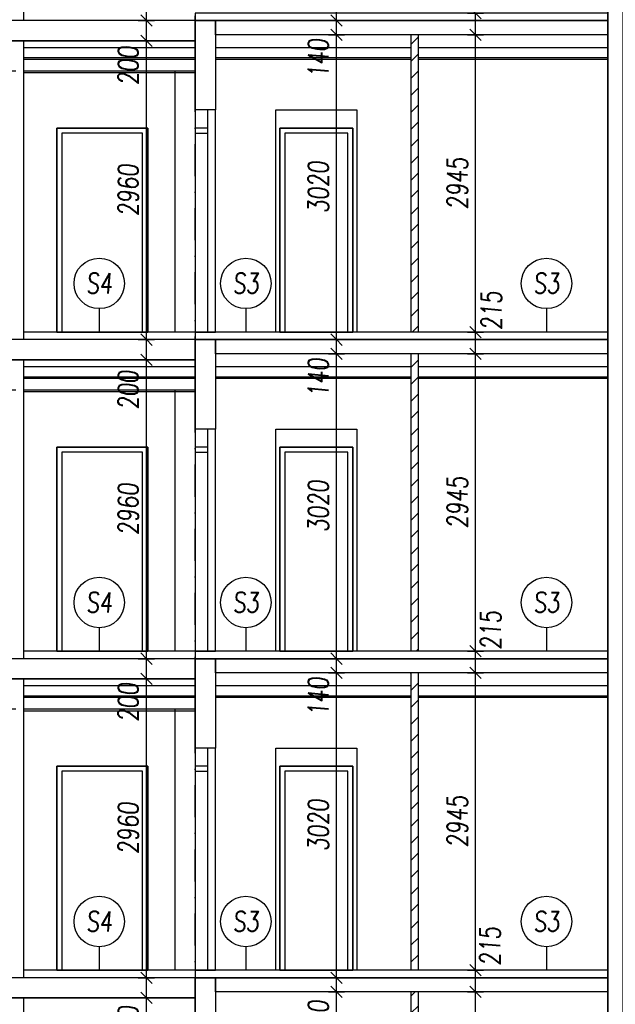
# Model space of a CAD drawing. Header units: millimetres. Extents: x -24606338 to 439687, y 151354 to 480404.
# Tile 68 of 93: x 356301 to 362198, y 219834 to 229586. Entities that reach past the tile are written whole.
import ezdxf
from ezdxf.enums import TextEntityAlignment as Align

# ---------------------------------------------------------------- set-up
doc = ezdxf.new("R2010")
doc.units = ezdxf.units.MM
doc.linetypes.add('ČERCHOVANÁ', pattern=[25.4, 12.7, -6.35, 0, -6.35])
for name, color, linetype in [('DVERE', 4, 'Continuous'), ('KOTY', 7, 'Continuous'), ('NOVA', 240, 'Continuous'), ('NOVÁ INTERIERY', 240, 'Continuous'), ('OSY', 7, 'Continuous'), ('TENKA', 4, 'Continuous'), ('TLUSTA', 2, 'Continuous'), ('ŽB', 3, 'Continuous')]:
    doc.layers.add(name, color=color, linetype=linetype)
doc.styles.add('CS-ROMANS', font='romans.shx', dxfattribs={"width": 0.75, "oblique": 5})
doc.styles.add('CS-ROMANS_100', font='romans.shx', dxfattribs={"width": 0.75, "oblique": 5, "height": 200})
doc.dimstyles.new('A_KÓTA_100', dxfattribs={"dimtxt": 200, "dimasz": 4, "dimexe": 100, "dimexo": 1500, "dimgap": 80, "dimtad": 1, "dimdec": 0, "dimdsep": 46, "dimtxsty": 'CS-ROMANS_100', "dimblk": 'KOT_CARA20', "dimcen": 90, "dimse1": 1, "dimse2": 1, "dimclrd": 256, "dimclre": 256, "dimclrt": 256, "dimadec": 0, "dimazin": 0, "dimtfac": 1, "dimtdec": 0, "dimtix": 1, "dimtmove": 2, "dimatfit": 3, "dimldrblk": 'OBLIQUE', "dimfxl": 1, "dimfxlon": 1, "dimtolj": 1, "dimarcsym": 0})

# ---------------------------------------------------------------- blocks, each defined once
blk = doc.blocks.new('KOT_CARA20')
for p, q in [((0, 0), (-14.1, -14.1)), ((0, 20), (0, -20)), ((0, 0), (14.1, 14.1))]:
    blk.add_line(p, q)
blk = doc.blocks.new('*D2779')
at = {"layer": 'Defpoints', "color": 0, "transparency": 16777216}
for p in [(360813.2, 219957.2), (362123.2, 219957.2), (362123.2, 217012.2)]:
    blk.add_point(p, dxfattribs=at)
at = {"layer": 'KOTY', "lineweight": -2, "transparency": 16777216}
blk.add_line((360813.2, 217016.2), (360813.2, 219953.2), dxfattribs=at)
at = {"layer": 'KOTY', "lineweight": -2, "transparency": 16777216, "xscale": 4, "yscale": 4, "zscale": 4}
for p, rotation in [((360813.2, 219957.2), 90), ((360813.2, 217012.2), 270)]:
    blk.add_blockref('KOT_CARA20', p, dxfattribs=dict(at, rotation=rotation))
at = {"layer": 'KOTY', "transparency": 16777216, "insert": (360633.2, 218484.7), "char_height": 200, "attachment_point": 5, "rotation": 90, "style": 'CS-ROMANS_100'}
blk.add_mtext('\\A1;2945', dxfattribs=at)
blk = doc.blocks.new('_OBLIQUE')
at = {"color": 0, "linetype": 'ByBlock', "ltscale": 15}
blk.add_line((-0.5, -0.5), (0.5, 0.5), dxfattribs=at)
blk = doc.blocks.new('*D2780')
at = {"layer": 'Defpoints', "color": 0, "transparency": 16777216}
for p in [(360813.2, 220172.2), (362123.2, 220172.2), (362123.2, 219957.2)]:
    blk.add_point(p, dxfattribs=at)
at = {"layer": 'KOTY', "lineweight": -2, "transparency": 16777216}
blk.add_line((360813.2, 219961.2), (360813.2, 220168.2), dxfattribs=at)
at = {"layer": 'KOTY', "lineweight": -2, "transparency": 16777216, "xscale": 4, "yscale": 4, "zscale": 4}
for p, rotation in [((360813.2, 220172.2), 90), ((360813.2, 219957.2), 270)]:
    blk.add_blockref('KOT_CARA20', p, dxfattribs=dict(at, rotation=rotation))
at = {"layer": 'KOTY', "transparency": 16777216, "insert": (360957.5, 220408.8), "char_height": 200, "attachment_point": 5, "rotation": 90, "style": 'CS-ROMANS_100'}
blk.add_mtext('\\A1;215', dxfattribs=at)
blk = doc.blocks.new('*D2781')
at = {"layer": 'Defpoints', "color": 0, "transparency": 16777216}
for p in [(360813.2, 223117.2), (362123.2, 223117.2), (362123.2, 220172.2)]:
    blk.add_point(p, dxfattribs=at)
at = {"layer": 'KOTY', "lineweight": -2, "transparency": 16777216}
blk.add_line((360813.2, 220176.2), (360813.2, 223113.2), dxfattribs=at)
at = {"layer": 'KOTY', "lineweight": -2, "transparency": 16777216, "xscale": 4, "yscale": 4, "zscale": 4}
for p, rotation in [((360813.2, 223117.2), 90), ((360813.2, 220172.2), 270)]:
    blk.add_blockref('KOT_CARA20', p, dxfattribs=dict(at, rotation=rotation))
at = {"layer": 'KOTY', "transparency": 16777216, "insert": (360633.2, 221644.7), "char_height": 200, "attachment_point": 5, "rotation": 90, "style": 'CS-ROMANS_100'}
blk.add_mtext('\\A1;2945', dxfattribs=at)
blk = doc.blocks.new('*D2782')
at = {"layer": 'Defpoints', "color": 0, "transparency": 16777216}
for p in [(360813.2, 223332.2), (362123.2, 223332.2), (362123.2, 223117.2)]:
    blk.add_point(p, dxfattribs=at)
at = {"layer": 'KOTY', "lineweight": -2, "transparency": 16777216}
blk.add_line((360813.2, 223121.2), (360813.2, 223328.2), dxfattribs=at)
at = {"layer": 'KOTY', "lineweight": -2, "transparency": 16777216, "xscale": 4, "yscale": 4, "zscale": 4}
for p, rotation in [((360813.2, 223332.2), 90), ((360813.2, 223117.2), 270)]:
    blk.add_blockref('KOT_CARA20', p, dxfattribs=dict(at, rotation=rotation))
at = {"layer": 'KOTY', "transparency": 16777216, "insert": (360964.4, 223539), "char_height": 200, "attachment_point": 5, "rotation": 90, "style": 'CS-ROMANS_100'}
blk.add_mtext('\\A1;215', dxfattribs=at)
blk = doc.blocks.new('*D2783')
at = {"layer": 'Defpoints', "color": 0, "transparency": 16777216}
for p in [(360813.2, 226277.2), (362123.2, 226277.2), (362123.2, 223332.2)]:
    blk.add_point(p, dxfattribs=at)
at = {"layer": 'KOTY', "lineweight": -2, "transparency": 16777216}
blk.add_line((360813.2, 223336.2), (360813.2, 226273.2), dxfattribs=at)
at = {"layer": 'KOTY', "lineweight": -2, "transparency": 16777216, "xscale": 4, "yscale": 4, "zscale": 4}
for p, rotation in [((360813.2, 226277.2), 90), ((360813.2, 223332.2), 270)]:
    blk.add_blockref('KOT_CARA20', p, dxfattribs=dict(at, rotation=rotation))
at = {"layer": 'KOTY', "transparency": 16777216, "insert": (360633.2, 224804.7), "char_height": 200, "attachment_point": 5, "rotation": 90, "style": 'CS-ROMANS_100'}
blk.add_mtext('\\A1;2945', dxfattribs=at)
blk = doc.blocks.new('*D2784')
at = {"layer": 'Defpoints', "color": 0, "transparency": 16777216}
for p in [(360813.2, 226492.2), (362123.2, 226492.2), (362123.2, 226277.2)]:
    blk.add_point(p, dxfattribs=at)
at = {"layer": 'KOTY', "lineweight": -2, "transparency": 16777216}
blk.add_line((360813.2, 226281.2), (360813.2, 226488.2), dxfattribs=at)
at = {"layer": 'KOTY', "lineweight": -2, "transparency": 16777216, "xscale": 4, "yscale": 4, "zscale": 4}
for p, rotation in [((360813.2, 226492.2), 90), ((360813.2, 226277.2), 270)]:
    blk.add_blockref('KOT_CARA20', p, dxfattribs=dict(at, rotation=rotation))
at = {"layer": 'KOTY', "transparency": 16777216, "insert": (360970.9, 226703.8), "char_height": 200, "attachment_point": 5, "rotation": 90, "style": 'CS-ROMANS_100'}
blk.add_mtext('\\A1;215', dxfattribs=at)
blk = doc.blocks.new('*D2785')
at = {"layer": 'Defpoints', "color": 0, "transparency": 16777216}
for p in [(360813.2, 229437.2), (362123.2, 229437.2), (362123.2, 226492.2)]:
    blk.add_point(p, dxfattribs=at)
at = {"layer": 'KOTY', "lineweight": -2, "transparency": 16777216}
blk.add_line((360813.2, 226496.2), (360813.2, 229433.2), dxfattribs=at)
at = {"layer": 'KOTY', "lineweight": -2, "transparency": 16777216, "xscale": 4, "yscale": 4, "zscale": 4}
for p, rotation in [((360813.2, 229437.2), 90), ((360813.2, 226492.2), 270)]:
    blk.add_blockref('KOT_CARA20', p, dxfattribs=dict(at, rotation=rotation))
at = {"layer": 'KOTY', "transparency": 16777216, "insert": (360633.2, 227964.7), "char_height": 200, "attachment_point": 5, "rotation": 90, "style": 'CS-ROMANS_100'}
blk.add_mtext('\\A1;2945', dxfattribs=at)
blk = doc.blocks.new('*D2786')
at = {"layer": 'Defpoints', "color": 0, "transparency": 16777216}
for p in [(360813.2, 229652.2), (362123.2, 229652.2), (362123.2, 229437.2)]:
    blk.add_point(p, dxfattribs=at)
at = {"layer": 'KOTY', "lineweight": -2, "transparency": 16777216}
blk.add_line((360813.2, 229441.2), (360813.2, 229648.2), dxfattribs=at)
at = {"layer": 'KOTY', "lineweight": -2, "transparency": 16777216, "xscale": 4, "yscale": 4, "zscale": 4}
for p, rotation in [((360813.2, 229652.2), 90), ((360813.2, 229437.2), 270)]:
    blk.add_blockref('KOT_CARA20', p, dxfattribs=dict(at, rotation=rotation))
at = {"layer": 'KOTY', "transparency": 16777216, "insert": (360953, 229856.7), "char_height": 200, "attachment_point": 5, "rotation": 90, "style": 'CS-ROMANS_100'}
blk.add_mtext('\\A1;215', dxfattribs=at)
blk = doc.blocks.new('*D3328')
at = {"layer": 'Defpoints', "color": 0, "transparency": 16777216}
for p in [(357555.3, 219897.2), (357682.1, 219897.2), (357693.4, 216937.2)]:
    blk.add_point(p, dxfattribs=at)
at = {"layer": 'KOTY', "lineweight": -2, "transparency": 16777216}
blk.add_line((357555.3, 216941.2), (357555.3, 219893.2), dxfattribs=at)
at = {"layer": 'KOTY', "lineweight": -2, "transparency": 16777216, "xscale": 4, "yscale": 4, "zscale": 4}
for p, rotation in [((357555.3, 219897.2), 90), ((357555.3, 216937.2), 270)]:
    blk.add_blockref('KOT_CARA20', p, dxfattribs=dict(at, rotation=rotation))
at = {"layer": 'KOTY', "transparency": 16777216, "insert": (357375.3, 218417.2), "char_height": 200, "attachment_point": 5, "rotation": 90, "style": 'CS-ROMANS_100'}
blk.add_mtext('\\A1;2960', dxfattribs=at)
blk = doc.blocks.new('*D3329')
at = {"layer": 'Defpoints', "color": 0, "transparency": 16777216}
for p in [(357555.3, 220097.2), (357707.8, 220097.2), (357682.1, 219897.2)]:
    blk.add_point(p, dxfattribs=at)
at = {"layer": 'KOTY', "lineweight": -2, "transparency": 16777216}
blk.add_line((357555.3, 219901.2), (357555.3, 220093.2), dxfattribs=at)
at = {"layer": 'KOTY', "lineweight": -2, "transparency": 16777216, "xscale": 4, "yscale": 4, "zscale": 4}
for p, rotation in [((357555.3, 220097.2), 90), ((357555.3, 219897.2), 270)]:
    blk.add_blockref('KOT_CARA20', p, dxfattribs=dict(at, rotation=rotation))
at = {"layer": 'KOTY', "transparency": 16777216, "insert": (357375.3, 219624.6), "char_height": 200, "attachment_point": 5, "rotation": 90, "style": 'CS-ROMANS_100'}
blk.add_mtext('\\A1;200', dxfattribs=at)
blk = doc.blocks.new('*D3330')
at = {"layer": 'Defpoints', "color": 0, "transparency": 16777216}
for p in [(357555.3, 223057.2), (357686.9, 223057.2), (357707.8, 220097.2)]:
    blk.add_point(p, dxfattribs=at)
at = {"layer": 'KOTY', "lineweight": -2, "transparency": 16777216}
blk.add_line((357555.3, 220101.2), (357555.3, 223053.2), dxfattribs=at)
at = {"layer": 'KOTY', "lineweight": -2, "transparency": 16777216, "xscale": 4, "yscale": 4, "zscale": 4}
for p, rotation in [((357555.3, 223057.2), 90), ((357555.3, 220097.2), 270)]:
    blk.add_blockref('KOT_CARA20', p, dxfattribs=dict(at, rotation=rotation))
at = {"layer": 'KOTY', "transparency": 16777216, "insert": (357375.3, 221577.2), "char_height": 200, "attachment_point": 5, "rotation": 90, "style": 'CS-ROMANS_100'}
blk.add_mtext('\\A1;2960', dxfattribs=at)
blk = doc.blocks.new('*D3331')
at = {"layer": 'Defpoints', "color": 0, "transparency": 16777216}
for p in [(357555.3, 223257.2), (357752.5, 223257.2), (357686.9, 223057.2)]:
    blk.add_point(p, dxfattribs=at)
at = {"layer": 'KOTY', "lineweight": -2, "transparency": 16777216}
blk.add_line((357555.3, 223061.2), (357555.3, 223253.2), dxfattribs=at)
at = {"layer": 'KOTY', "lineweight": -2, "transparency": 16777216, "xscale": 4, "yscale": 4, "zscale": 4}
for p, rotation in [((357555.3, 223257.2), 90), ((357555.3, 223057.2), 270)]:
    blk.add_blockref('KOT_CARA20', p, dxfattribs=dict(at, rotation=rotation))
at = {"layer": 'KOTY', "transparency": 16777216, "insert": (357375.3, 222824.2), "char_height": 200, "attachment_point": 5, "rotation": 90, "style": 'CS-ROMANS_100'}
blk.add_mtext('\\A1;200', dxfattribs=at)
blk = doc.blocks.new('*D3332')
at = {"layer": 'Defpoints', "color": 0, "transparency": 16777216}
for p in [(357555.3, 226217.2), (357668.6, 226217.2), (357752.5, 223257.2)]:
    blk.add_point(p, dxfattribs=at)
at = {"layer": 'KOTY', "lineweight": -2, "transparency": 16777216}
blk.add_line((357555.3, 223261.2), (357555.3, 226213.2), dxfattribs=at)
at = {"layer": 'KOTY', "lineweight": -2, "transparency": 16777216, "xscale": 4, "yscale": 4, "zscale": 4}
for p, rotation in [((357555.3, 226217.2), 90), ((357555.3, 223257.2), 270)]:
    blk.add_blockref('KOT_CARA20', p, dxfattribs=dict(at, rotation=rotation))
at = {"layer": 'KOTY', "transparency": 16777216, "insert": (357375.3, 224737.2), "char_height": 200, "attachment_point": 5, "rotation": 90, "style": 'CS-ROMANS_100'}
blk.add_mtext('\\A1;2960', dxfattribs=at)
blk = doc.blocks.new('*D3333')
at = {"layer": 'Defpoints', "color": 0, "transparency": 16777216}
for p in [(357555.3, 226417.2), (357693.3, 226417.2), (357668.6, 226217.2)]:
    blk.add_point(p, dxfattribs=at)
at = {"layer": 'KOTY', "lineweight": -2, "transparency": 16777216}
blk.add_line((357555.3, 226221.2), (357555.3, 226413.2), dxfattribs=at)
at = {"layer": 'KOTY', "lineweight": -2, "transparency": 16777216, "xscale": 4, "yscale": 4, "zscale": 4}
for p, rotation in [((357555.3, 226417.2), 90), ((357555.3, 226217.2), 270)]:
    blk.add_blockref('KOT_CARA20', p, dxfattribs=dict(at, rotation=rotation))
at = {"layer": 'KOTY', "transparency": 16777216, "insert": (357375.3, 225917.2), "char_height": 200, "attachment_point": 5, "rotation": 90, "style": 'CS-ROMANS_100'}
blk.add_mtext('\\A1;200', dxfattribs=at)
blk = doc.blocks.new('*D3334')
at = {"layer": 'Defpoints', "color": 0, "transparency": 16777216}
for p in [(357555.3, 229377.2), (357752.5, 229377.2), (357693.3, 226417.2)]:
    blk.add_point(p, dxfattribs=at)
at = {"layer": 'KOTY', "lineweight": -2, "transparency": 16777216}
blk.add_line((357555.3, 226421.2), (357555.3, 229373.2), dxfattribs=at)
at = {"layer": 'KOTY', "lineweight": -2, "transparency": 16777216, "xscale": 4, "yscale": 4, "zscale": 4}
for p, rotation in [((357555.3, 229377.2), 90), ((357555.3, 226417.2), 270)]:
    blk.add_blockref('KOT_CARA20', p, dxfattribs=dict(at, rotation=rotation))
at = {"layer": 'KOTY', "transparency": 16777216, "insert": (357375.3, 227897.2), "char_height": 200, "attachment_point": 5, "rotation": 90, "style": 'CS-ROMANS_100'}
blk.add_mtext('\\A1;2960', dxfattribs=at)
blk = doc.blocks.new('*D3335')
at = {"layer": 'Defpoints', "color": 0, "transparency": 16777216}
for p in [(357555.3, 229577.2), (357752.5, 229577.2), (357752.5, 229377.2)]:
    blk.add_point(p, dxfattribs=at)
at = {"layer": 'KOTY', "lineweight": -2, "transparency": 16777216}
blk.add_line((357555.3, 229381.2), (357555.3, 229573.2), dxfattribs=at)
at = {"layer": 'KOTY', "lineweight": -2, "transparency": 16777216, "xscale": 4, "yscale": 4, "zscale": 4}
for p, rotation in [((357555.3, 229577.2), 90), ((357555.3, 229377.2), 270)]:
    blk.add_blockref('KOT_CARA20', p, dxfattribs=dict(at, rotation=rotation))
at = {"layer": 'KOTY', "transparency": 16777216, "insert": (357375.3, 229130.7), "char_height": 200, "attachment_point": 5, "rotation": 90, "style": 'CS-ROMANS_100'}
blk.add_mtext('\\A1;200', dxfattribs=at)
blk = doc.blocks.new('*D3336')
at = {"layer": 'Defpoints', "color": 0, "transparency": 16777216}
for p in [(357555.3, 232537.2), (357752.5, 232537.2), (357752.5, 229577.2)]:
    blk.add_point(p, dxfattribs=at)
at = {"layer": 'KOTY', "lineweight": -2, "transparency": 16777216}
blk.add_line((357555.3, 229581.2), (357555.3, 232533.2), dxfattribs=at)
at = {"layer": 'KOTY', "lineweight": -2, "transparency": 16777216, "xscale": 4, "yscale": 4, "zscale": 4}
for p, rotation in [((357555.3, 232537.2), 90), ((357555.3, 229577.2), 270)]:
    blk.add_blockref('KOT_CARA20', p, dxfattribs=dict(at, rotation=rotation))
at = {"layer": 'KOTY', "transparency": 16777216, "insert": (357375.3, 231057.2), "char_height": 200, "attachment_point": 5, "rotation": 90, "style": 'CS-ROMANS_100'}
blk.add_mtext('\\A1;2960', dxfattribs=at)
blk = doc.blocks.new('*D3369')
at = {"layer": 'Defpoints', "color": 0, "transparency": 16777216}
for p in [(359438.4, 219957.2), (359851.3, 219957.2), (359830.6, 216937.2)]:
    blk.add_point(p, dxfattribs=at)
at = {"layer": 'KOTY', "lineweight": -2, "transparency": 16777216}
blk.add_line((359438.4, 216941.2), (359438.4, 219953.2), dxfattribs=at)
at = {"layer": 'KOTY', "lineweight": -2, "transparency": 16777216, "xscale": 4, "yscale": 4, "zscale": 4}
for p, rotation in [((359438.4, 219957.2), 90), ((359438.4, 216937.2), 270)]:
    blk.add_blockref('KOT_CARA20', p, dxfattribs=dict(at, rotation=rotation))
at = {"layer": 'KOTY', "transparency": 16777216, "insert": (359258.4, 218447.2), "char_height": 200, "attachment_point": 5, "rotation": 90, "style": 'CS-ROMANS_100'}
blk.add_mtext('\\A1;3020', dxfattribs=at)
blk = doc.blocks.new('*D3370')
at = {"layer": 'Defpoints', "color": 0, "transparency": 16777216}
for p in [(359438.4, 220097.2), (359863.4, 220097.2), (359851.3, 219957.2)]:
    blk.add_point(p, dxfattribs=at)
at = {"layer": 'KOTY', "lineweight": -2, "transparency": 16777216}
for p, q in [((359438.4, 220101.2), (359438.4, 220105.2)), ((359438.4, 219957.2), (359438.4, 220097.2)), ((359438.4, 219953.2), (359438.4, 219949.2))]:
    blk.add_line(p, q, dxfattribs=at)
at = {"layer": 'KOTY', "lineweight": -2, "transparency": 16777216, "xscale": 4, "yscale": 4, "zscale": 4}
for p, rotation in [((359438.4, 220097.2), 270), ((359438.4, 219957.2), 90)]:
    blk.add_blockref('KOT_CARA20', p, dxfattribs=dict(at, rotation=rotation))
at = {"layer": 'KOTY', "transparency": 16777216, "insert": (359258.4, 219681.6), "char_height": 200, "attachment_point": 5, "rotation": 90, "style": 'CS-ROMANS_100'}
blk.add_mtext('\\A1;140', dxfattribs=at)
blk = doc.blocks.new('*D3371')
at = {"layer": 'Defpoints', "color": 0, "transparency": 16777216}
for p in [(359438.4, 223117.2), (359845.8, 223117.2), (359863.4, 220097.2)]:
    blk.add_point(p, dxfattribs=at)
at = {"layer": 'KOTY', "lineweight": -2, "transparency": 16777216}
blk.add_line((359438.4, 220101.2), (359438.4, 223113.2), dxfattribs=at)
at = {"layer": 'KOTY', "lineweight": -2, "transparency": 16777216, "xscale": 4, "yscale": 4, "zscale": 4}
for p, rotation in [((359438.4, 223117.2), 90), ((359438.4, 220097.2), 270)]:
    blk.add_blockref('KOT_CARA20', p, dxfattribs=dict(at, rotation=rotation))
at = {"layer": 'KOTY', "transparency": 16777216, "insert": (359258.4, 221607.2), "char_height": 200, "attachment_point": 5, "rotation": 90, "style": 'CS-ROMANS_100'}
blk.add_mtext('\\A1;3020', dxfattribs=at)
blk = doc.blocks.new('*D3372')
at = {"layer": 'Defpoints', "color": 0, "transparency": 16777216}
for p in [(359438.4, 223257.2), (359877.4, 223257.2), (359845.8, 223117.2)]:
    blk.add_point(p, dxfattribs=at)
at = {"layer": 'KOTY', "lineweight": -2, "transparency": 16777216}
for p, q in [((359438.4, 223261.2), (359438.4, 223265.2)), ((359438.4, 223117.2), (359438.4, 223257.2)), ((359438.4, 223113.2), (359438.4, 223109.2))]:
    blk.add_line(p, q, dxfattribs=at)
at = {"layer": 'KOTY', "lineweight": -2, "transparency": 16777216, "xscale": 4, "yscale": 4, "zscale": 4}
for p, rotation in [((359438.4, 223257.2), 270), ((359438.4, 223117.2), 90)]:
    blk.add_blockref('KOT_CARA20', p, dxfattribs=dict(at, rotation=rotation))
at = {"layer": 'KOTY', "transparency": 16777216, "insert": (359258.4, 222881.1), "char_height": 200, "attachment_point": 5, "rotation": 90, "style": 'CS-ROMANS_100'}
blk.add_mtext('\\A1;140', dxfattribs=at)
blk = doc.blocks.new('*D3373')
at = {"layer": 'Defpoints', "color": 0, "transparency": 16777216}
for p in [(359438.4, 226277.2), (359877.4, 226277.2), (359877.4, 223257.2)]:
    blk.add_point(p, dxfattribs=at)
at = {"layer": 'KOTY', "lineweight": -2, "transparency": 16777216}
blk.add_line((359438.4, 223261.2), (359438.4, 226273.2), dxfattribs=at)
at = {"layer": 'KOTY', "lineweight": -2, "transparency": 16777216, "xscale": 4, "yscale": 4, "zscale": 4}
for p, rotation in [((359438.4, 226277.2), 90), ((359438.4, 223257.2), 270)]:
    blk.add_blockref('KOT_CARA20', p, dxfattribs=dict(at, rotation=rotation))
at = {"layer": 'KOTY', "transparency": 16777216, "insert": (359258.4, 224767.2), "char_height": 200, "attachment_point": 5, "rotation": 90, "style": 'CS-ROMANS_100'}
blk.add_mtext('\\A1;3020', dxfattribs=at)
blk = doc.blocks.new('*D3374')
at = {"layer": 'Defpoints', "color": 0, "transparency": 16777216}
for p in [(359438.4, 226417.2), (359877.4, 226417.2), (359877.4, 226277.2)]:
    blk.add_point(p, dxfattribs=at)
at = {"layer": 'KOTY', "lineweight": -2, "transparency": 16777216}
for p, q in [((359438.4, 226421.2), (359438.4, 226425.2)), ((359438.4, 226277.2), (359438.4, 226417.2)), ((359438.4, 226273.2), (359438.4, 226269.2))]:
    blk.add_line(p, q, dxfattribs=at)
at = {"layer": 'KOTY', "lineweight": -2, "transparency": 16777216, "xscale": 4, "yscale": 4, "zscale": 4}
for p, rotation in [((359438.4, 226417.2), 270), ((359438.4, 226277.2), 90)]:
    blk.add_blockref('KOT_CARA20', p, dxfattribs=dict(at, rotation=rotation))
at = {"layer": 'KOTY', "transparency": 16777216, "insert": (359258.4, 226040.3), "char_height": 200, "attachment_point": 5, "rotation": 90, "style": 'CS-ROMANS_100'}
blk.add_mtext('\\A1;140', dxfattribs=at)
blk = doc.blocks.new('*D3375')
at = {"layer": 'Defpoints', "color": 0, "transparency": 16777216}
for p in [(359438.4, 229437.2), (359783.3, 229437.2), (359877.4, 226417.2)]:
    blk.add_point(p, dxfattribs=at)
at = {"layer": 'KOTY', "lineweight": -2, "transparency": 16777216}
blk.add_line((359438.4, 226421.2), (359438.4, 229433.2), dxfattribs=at)
at = {"layer": 'KOTY', "lineweight": -2, "transparency": 16777216, "xscale": 4, "yscale": 4, "zscale": 4}
for p, rotation in [((359438.4, 229437.2), 90), ((359438.4, 226417.2), 270)]:
    blk.add_blockref('KOT_CARA20', p, dxfattribs=dict(at, rotation=rotation))
at = {"layer": 'KOTY', "transparency": 16777216, "insert": (359258.4, 227927.2), "char_height": 200, "attachment_point": 5, "rotation": 90, "style": 'CS-ROMANS_100'}
blk.add_mtext('\\A1;3020', dxfattribs=at)
blk = doc.blocks.new('*D3376')
at = {"layer": 'Defpoints', "color": 0, "transparency": 16777216}
for p in [(359438.4, 229577.2), (359811.7, 229577.2), (359783.3, 229437.2)]:
    blk.add_point(p, dxfattribs=at)
at = {"layer": 'KOTY', "lineweight": -2, "transparency": 16777216}
for p, q in [((359438.4, 229581.2), (359438.4, 229585.2)), ((359438.4, 229437.2), (359438.4, 229577.2)), ((359438.4, 229433.2), (359438.4, 229429.2))]:
    blk.add_line(p, q, dxfattribs=at)
at = {"layer": 'KOTY', "lineweight": -2, "transparency": 16777216, "xscale": 4, "yscale": 4, "zscale": 4}
for p, rotation in [((359438.4, 229577.2), 270), ((359438.4, 229437.2), 90)]:
    blk.add_blockref('KOT_CARA20', p, dxfattribs=dict(at, rotation=rotation))
at = {"layer": 'KOTY', "transparency": 16777216, "insert": (359258.4, 229202.6), "char_height": 200, "attachment_point": 5, "rotation": 90, "style": 'CS-ROMANS_100'}
blk.add_mtext('\\A1;140', dxfattribs=at)
blk = doc.blocks.new('*D3377')
at = {"layer": 'Defpoints', "color": 0, "transparency": 16777216}
for p in [(359438.4, 232597.2), (359715.1, 232597.2), (359811.7, 229577.2)]:
    blk.add_point(p, dxfattribs=at)
at = {"layer": 'KOTY', "lineweight": -2, "transparency": 16777216}
blk.add_line((359438.4, 229581.2), (359438.4, 232593.2), dxfattribs=at)
at = {"layer": 'KOTY', "lineweight": -2, "transparency": 16777216, "xscale": 4, "yscale": 4, "zscale": 4}
for p, rotation in [((359438.4, 232597.2), 90), ((359438.4, 229577.2), 270)]:
    blk.add_blockref('KOT_CARA20', p, dxfattribs=dict(at, rotation=rotation))
at = {"layer": 'KOTY', "transparency": 16777216, "insert": (359258.4, 231087.2), "char_height": 200, "attachment_point": 5, "rotation": 90, "style": 'CS-ROMANS_100'}
blk.add_mtext('\\A1;3020', dxfattribs=at)
blk = doc.blocks.new('*D3473')
at = {"layer": 'Defpoints', "color": 0, "transparency": 16777216}
for p in [(356582.2, 253725.2), (347399.6, 186387.2), (348613.2, 186387.2)]:
    blk.add_point(p, dxfattribs=at)
at = {"layer": 'KOTY', "lineweight": -2, "transparency": 16777216}
blk.add_line((347399.6, 253721.2), (347399.6, 186391.2), dxfattribs=at)
at = {"layer": 'KOTY', "lineweight": -2, "transparency": 16777216, "xscale": 4, "yscale": 4, "zscale": 4}
for p, rotation in [((347399.6, 253725.2), 90), ((347399.6, 186387.2), 270)]:
    blk.add_blockref('KOT_CARA20', p, dxfattribs=dict(at, rotation=rotation))
at = {"layer": 'KOTY', "transparency": 16777216, "insert": (347219.6, 220056.2), "char_height": 200, "attachment_point": 5, "rotation": 90, "style": 'CS-ROMANS_100'}
blk.add_mtext('\\A1;67338', dxfattribs=at)

msp = doc.modelspace()

# ---------------------------------------------------------------- hatches: boundary and pattern name
at = {"layer": 'NOVÁ INTERIERY', "true_color": 0xf00000}
h = msp.add_hatch(dxfattribs=at)
h.set_pattern_fill('SACNCR', color=1, scale=50)
h.paths.add_polyline_path([(360248.246, 229437.158), (360173.246, 229437.158), (360173.246, 226492.158), (360248.246, 226492.158)])
h = msp.add_hatch(dxfattribs=at)
h.set_pattern_fill('SACNCR', color=1, scale=50)
h.paths.add_polyline_path([(360248.246, 226277.158), (360173.246, 226277.158), (360173.246, 223332.158), (360248.246, 223332.158)])
h = msp.add_hatch(dxfattribs=at)
h.set_pattern_fill('SACNCR', color=1, scale=50)
h.paths.add_polyline_path([(360248.246, 223117.158), (360173.246, 223117.158), (360173.246, 220172.158), (360248.246, 220172.158)])
h = msp.add_hatch(dxfattribs=at)
h.set_pattern_fill('SACNCR', color=1, scale=50)
h.paths.add_polyline_path([(360248.246, 219957.158), (360173.246, 219957.158), (360173.246, 217012.158), (360248.246, 217012.158)])

# ---------------------------------------------------------------- linework, layer by layer
at = {"layer": 'DVERE'}
for points in [[(358838.246, 228692.158), (359638.246, 228692.158), (359638.246, 226492.158), (358838.246, 226492.158)], [(356668.246, 226492.158), (357568.246, 226492.158), (357568.246, 228512.158), (356668.246, 228512.158)], [(356668.246, 226492.158), (357568.246, 226492.158), (357568.246, 228512.158), (356668.246, 228512.158)], [(358875.746, 226492.158), (359600.746, 226492.158), (359600.746, 228512.158), (358875.746, 228512.158)], [(358875.746, 226492.158), (359600.746, 226492.158), (359600.746, 228512.158), (358875.746, 228512.158)], [(356718.246, 226492.158), (357518.246, 226492.158), (357518.246, 228462.158), (356718.246, 228462.158)], [(356718.246, 226492.158), (357518.246, 226492.158), (357518.246, 228462.158), (356718.246, 228462.158)], [(358925.746, 226492.158), (359550.746, 226492.158), (359550.746, 228462.158), (358925.746, 228462.158)], [(358925.746, 226492.158), (359550.746, 226492.158), (359550.746, 228462.158), (358925.746, 228462.158)], [(358838.246, 225532.158), (359638.246, 225532.158), (359638.246, 223332.158), (358838.246, 223332.158)], [(356668.246, 223332.158), (357568.246, 223332.158), (357568.246, 225352.158), (356668.246, 225352.158)], [(356668.246, 223332.158), (357568.246, 223332.158), (357568.246, 225352.158), (356668.246, 225352.158)], [(356718.246, 223332.158), (357518.246, 223332.158), (357518.246, 225302.158), (356718.246, 225302.158)], [(356718.246, 223332.158), (357518.246, 223332.158), (357518.246, 225302.158), (356718.246, 225302.158)], [(358875.746, 223332.158), (359600.746, 223332.158), (359600.746, 225352.158), (358875.746, 225352.158)], [(358875.746, 223332.158), (359600.746, 223332.158), (359600.746, 225352.158), (358875.746, 225352.158)], [(358925.746, 223332.158), (359550.746, 223332.158), (359550.746, 225302.158), (358925.746, 225302.158)], [(358925.746, 223332.158), (359550.746, 223332.158), (359550.746, 225302.158), (358925.746, 225302.158)], [(358838.246, 222372.158), (359638.246, 222372.158), (359638.246, 220172.158), (358838.246, 220172.158)], [(356668.246, 220172.158), (357568.246, 220172.158), (357568.246, 222192.158), (356668.246, 222192.158)], [(356668.246, 220172.158), (357568.246, 220172.158), (357568.246, 222192.158), (356668.246, 222192.158)], [(358875.746, 220172.158), (359600.746, 220172.158), (359600.746, 222192.158), (358875.746, 222192.158)], [(358875.746, 220172.158), (359600.746, 220172.158), (359600.746, 222192.158), (358875.746, 222192.158)], [(356718.246, 220172.158), (357518.246, 220172.158), (357518.246, 222142.158), (356718.246, 222142.158)], [(356718.246, 220172.158), (357518.246, 220172.158), (357518.246, 222142.158), (356718.246, 222142.158)], [(358925.746, 220172.158), (359550.746, 220172.158), (359550.746, 222142.158), (358925.746, 222142.158)], [(358925.746, 220172.158), (359550.746, 220172.158), (359550.746, 222142.158), (358925.746, 222142.158)]]:
    msp.add_lwpolyline(points, close=True, dxfattribs=at)
at = {"layer": 'KOTY'}
for p, q in [((357088.462, 226724.118), (357088.462, 226492.158)), ((358540.122, 226724.118), (358540.122, 226492.158)), ((361516.772, 226724.118), (361516.772, 226492.158)), ((357088.462, 223564.118), (357088.462, 223332.158)), ((358540.122, 223564.118), (358540.122, 223332.158)), ((361516.772, 223564.118), (361516.772, 223332.158)), ((357088.462, 220404.118), (357088.462, 220172.158)), ((358540.122, 220404.118), (358540.122, 220172.158)), ((361516.772, 220404.118), (361516.772, 220172.158))]:
    msp.add_line(p, q, dxfattribs=at)
at = {"layer": 'KOTY', "ltscale": 20}
for centre in [(357088.462, 226974.118), (358540.122, 226974.118), (361516.772, 226974.118), (357088.462, 223814.118), (358540.122, 223814.118), (361516.772, 223814.118), (357088.462, 220654.118), (358540.122, 220654.118), (361516.772, 220654.118)]:
    msp.add_circle(centre, 250, dxfattribs=at)
at = {"layer": 'NOVA'}
for points in [[(360173.246, 229437.158), (360173.246, 226492.158)], [(360248.246, 226492.158), (360248.246, 229437.158)], [(360173.246, 226277.158), (360173.246, 223332.158)], [(360248.246, 223332.158), (360248.246, 226277.158)], [(360173.246, 223117.158), (360173.246, 220172.158)], [(360248.246, 220172.158), (360248.246, 223117.158)], [(360173.246, 219957.158), (360173.246, 217012.158)], [(360248.246, 217012.158), (360248.246, 219957.158)]]:
    msp.add_lwpolyline(points, dxfattribs=at)
at = {"layer": 'NOVÁ INTERIERY'}
for p, q in [((358038.246, 228692.158), (358038.246, 226492.158)), ((358038.246, 225532.158), (358038.246, 223332.158)), ((358038.246, 222372.158), (358038.246, 220172.158))]:
    msp.add_line(p, q, dxfattribs=at)
for points in [[(358038.246, 229577.158), (362123.246, 229577.158), (362123.246, 229652.158), (358038.246, 229652.158)], [(356668.246, 228512.158), (357568.246, 228512.158), (357568.246, 226492.158), (356668.246, 226492.158)], [(358038.246, 228462.158), (358163.246, 228462.158), (358163.246, 228512.158), (358038.246, 228512.158)], [(358875.746, 228512.158), (359600.746, 228512.158), (359600.746, 226492.158), (358875.746, 226492.158)], [(356718.246, 226492.158), (357518.246, 226492.158), (357518.246, 228462.158), (356718.246, 228462.158)], [(358925.746, 226492.158), (359550.746, 226492.158), (359550.746, 228462.158), (358925.746, 228462.158)], [(358038.246, 226417.158), (362123.246, 226417.158), (362123.246, 226492.158), (358038.246, 226492.158)], [(356668.246, 225352.158), (357568.246, 225352.158), (357568.246, 223332.158), (356668.246, 223332.158)], [(356718.246, 223332.158), (357518.246, 223332.158), (357518.246, 225302.158), (356718.246, 225302.158)], [(358038.246, 225302.158), (358163.246, 225302.158), (358163.246, 225352.158), (358038.246, 225352.158)], [(358875.746, 225352.158), (359600.746, 225352.158), (359600.746, 223332.158), (358875.746, 223332.158)], [(358925.746, 223332.158), (359550.746, 223332.158), (359550.746, 225302.158), (358925.746, 225302.158)], [(358038.246, 223257.158), (362123.246, 223257.158), (362123.246, 223332.158), (358038.246, 223332.158)], [(356668.246, 222192.158), (357568.246, 222192.158), (357568.246, 220172.158), (356668.246, 220172.158)], [(358038.246, 222142.158), (358163.246, 222142.158), (358163.246, 222192.158), (358038.246, 222192.158)], [(358875.746, 222192.158), (359600.746, 222192.158), (359600.746, 220172.158), (358875.746, 220172.158)], [(356718.246, 220172.158), (357518.246, 220172.158), (357518.246, 222142.158), (356718.246, 222142.158)], [(358925.746, 220172.158), (359550.746, 220172.158), (359550.746, 222142.158), (358925.746, 222142.158)], [(358038.246, 220097.158), (362123.246, 220097.158), (362123.246, 220172.158), (358038.246, 220172.158)]]:
    msp.add_lwpolyline(points, close=True, dxfattribs=at)
for points in [[(358038.246, 229307.158), (356338.246, 229307.158)], [(360173.246, 229307.158), (358238.246, 229307.158)], [(362123.246, 229307.158), (360248.246, 229307.158)], [(358038.246, 229207.158), (356338.246, 229207.158)], [(358038.246, 229192.158), (356338.246, 229192.158)], [(360173.246, 229207.158), (358238.246, 229207.158)], [(360173.246, 229192.158), (358238.246, 229192.158)], [(362123.246, 229207.158), (360248.246, 229207.158)], [(362123.246, 229192.158), (360248.246, 229192.158)], [(358163.246, 226492.158), (358163.246, 228692.158)], [(358038.246, 226147.158), (356338.246, 226147.158)], [(360173.246, 226147.158), (358238.246, 226147.158)], [(362123.246, 226147.158), (360248.246, 226147.158)], [(358038.246, 226047.158), (356338.246, 226047.158)], [(358038.246, 226032.158), (356338.246, 226032.158)], [(360173.246, 226047.158), (358238.246, 226047.158)], [(360173.246, 226032.158), (358238.246, 226032.158)], [(362123.246, 226047.158), (360248.246, 226047.158)], [(362123.246, 226032.158), (360248.246, 226032.158)], [(358163.246, 223332.158), (358163.246, 225532.158)], [(358038.246, 222987.158), (356338.246, 222987.158)], [(360173.246, 222987.158), (358238.246, 222987.158)], [(362123.246, 222987.158), (360248.246, 222987.158)], [(358038.246, 222887.158), (356338.246, 222887.158)], [(358038.246, 222872.158), (356338.246, 222872.158)], [(360173.246, 222887.158), (358238.246, 222887.158)], [(360173.246, 222872.158), (358238.246, 222872.158)], [(362123.246, 222887.158), (360248.246, 222887.158)], [(362123.246, 222872.158), (360248.246, 222872.158)], [(358163.246, 220172.158), (358163.246, 222372.158)]]:
    msp.add_lwpolyline(points, dxfattribs=at)
at = {"layer": 'OSY', "linetype": 'ČERCHOVANÁ', "ltscale": 25}
msp.add_lwpolyline([(358038.246, 174688.935), (358038.246, 251607.158)], dxfattribs=at)
at = {"layer": 'TENKA'}
for p, q in [((356338.246, 229062.158), (358038.246, 229062.158)), ((356338.246, 225902.158), (358038.246, 225902.158)), ((356338.246, 222742.158), (358038.246, 222742.158))]:
    msp.add_line(p, q, dxfattribs=at)
for points in [[(362123.246, 229577.158), (351438.246, 229577.158)], [(356263.246, 229077.158), (351438.246, 229077.158), (351438.246, 229377.158), (358038.246, 229377.158), (358038.246, 229077.158), (356338.246, 229077.158)], [(357838.246, 229077.158), (357838.246, 226492.158)], [(358163.246, 226492.158), (358163.246, 228692.158)], [(362123.246, 226417.158), (351438.246, 226417.158)], [(356263.246, 225917.158), (351438.246, 225917.158), (351438.246, 226217.158), (358038.246, 226217.158), (358038.246, 225917.158), (356338.246, 225917.158)], [(357838.246, 225917.158), (357838.246, 223332.158)], [(358163.246, 223332.158), (358163.246, 225532.158)], [(362123.246, 223257.158), (351438.246, 223257.158)], [(356263.246, 222757.158), (351438.246, 222757.158), (351438.246, 223057.158), (358038.246, 223057.158), (358038.246, 222757.158), (356338.246, 222757.158)], [(357838.246, 222757.158), (357838.246, 220172.158)], [(358163.246, 220172.158), (358163.246, 222372.158)], [(362123.246, 220097.158), (351438.246, 220097.158)], [(356263.246, 219597.158), (351438.246, 219597.158), (351438.246, 219897.158), (358038.246, 219897.158), (358038.246, 219597.158), (356338.246, 219597.158)]]:
    msp.add_lwpolyline(points, dxfattribs=at)
for points in [[(358038.246, 226492.158), (358238.246, 226492.158), (358238.246, 228692.158), (358038.246, 228692.158)], [(358038.246, 228462.158), (358163.246, 228462.158), (358163.246, 228512.158), (358038.246, 228512.158)], [(358038.246, 223332.158), (358238.246, 223332.158), (358238.246, 225532.158), (358038.246, 225532.158)], [(358038.246, 225302.158), (358163.246, 225302.158), (358163.246, 225352.158), (358038.246, 225352.158)], [(358038.246, 220172.158), (358238.246, 220172.158), (358238.246, 222372.158), (358038.246, 222372.158)], [(358038.246, 222142.158), (358163.246, 222142.158), (358163.246, 222192.158), (358038.246, 222192.158)]]:
    msp.add_lwpolyline(points, close=True, dxfattribs=at)
at = {"layer": 'TLUSTA'}
for points in [[(362123.246, 249627.158), (362123.246, 193237.158)], [(356338.246, 232537.158), (356338.246, 229577.158)], [(358038.246, 229577.158), (358038.246, 228692.158)], [(358238.246, 229577.158), (358238.246, 228692.158)], [(362123.246, 229437.158), (358238.246, 229437.158)], [(358038.246, 229377.158), (351438.246, 229377.158)], [(356338.246, 229377.158), (356338.246, 226417.158)], [(358238.246, 228692.158), (358038.246, 228692.158)], [(362123.246, 226492.158), (356338.246, 226492.158)], [(358038.246, 226417.158), (358038.246, 225532.158)], [(358238.246, 226417.158), (358238.246, 225532.158)], [(362123.246, 226277.158), (358238.246, 226277.158)], [(358038.246, 226217.158), (351438.246, 226217.158)], [(356338.246, 226217.158), (356338.246, 223257.158)], [(358238.246, 225532.158), (358038.246, 225532.158)], [(362123.246, 223332.158), (356338.246, 223332.158)], [(358038.246, 223257.158), (358038.246, 222372.158)], [(358238.246, 223257.158), (358238.246, 222372.158)], [(358038.246, 223057.158), (351438.246, 223057.158)], [(356338.246, 223057.158), (356338.246, 220097.158)], [(362123.246, 223117.158), (358238.246, 223117.158)], [(358238.246, 222372.158), (358038.246, 222372.158)], [(362123.246, 220172.158), (356338.246, 220172.158)], [(358038.246, 220097.158), (358038.246, 219212.158)], [(358238.246, 220097.158), (358238.246, 219212.158)], [(362123.246, 219957.158), (358238.246, 219957.158)], [(358038.246, 219897.158), (351438.246, 219897.158)], [(356338.246, 219897.158), (356338.246, 216937.158)]]:
    msp.add_lwpolyline(points, dxfattribs=at)
at = {"layer": 'ŽB'}
for points in [[(362123.246, 249627.158), (362273.246, 249627.158), (362273.246, 193237.158), (362123.246, 193237.158)], [(351438.246, 229377.158), (358038.246, 229377.158), (358038.246, 229577.158), (351438.246, 229577.158)], [(358038.246, 229577.158), (358238.246, 229577.158), (358238.246, 228692.158), (358038.246, 228692.158)], [(358238.246, 229577.158), (362123.246, 229577.158), (362123.246, 229437.158), (358238.246, 229437.158)], [(351438.246, 226217.158), (358038.246, 226217.158), (358038.246, 226417.158), (351438.246, 226417.158)], [(358038.246, 226417.158), (358238.246, 226417.158), (358238.246, 225532.158), (358038.246, 225532.158)], [(358238.246, 226417.158), (362123.246, 226417.158), (362123.246, 226277.158), (358238.246, 226277.158)], [(351438.246, 223057.158), (358038.246, 223057.158), (358038.246, 223257.158), (351438.246, 223257.158)], [(358038.246, 223257.158), (358238.246, 223257.158), (358238.246, 222372.158), (358038.246, 222372.158)], [(358238.246, 223257.158), (362123.246, 223257.158), (362123.246, 223117.158), (358238.246, 223117.158)], [(351438.246, 219897.158), (358038.246, 219897.158), (358038.246, 220097.158), (351438.246, 220097.158)], [(358038.246, 220097.158), (358238.246, 220097.158), (358238.246, 219212.158), (358038.246, 219212.158)], [(358238.246, 220097.158), (362123.246, 220097.158), (362123.246, 219957.158), (358238.246, 219957.158)]]:
    msp.add_lwpolyline(points, close=True, dxfattribs=at)

# ---------------------------------------------------------------- texts
at = {"layer": 'KOTY', "ltscale": 20, "style": 'CS-ROMANS', "oblique": 5, "width": 0.75}
for s, p in [('S4', (357088.462, 226974.118)), ('S3', (358540.122, 226974.118)), ('S3', (361516.772, 226974.118)), ('S4', (357088.462, 223814.118)), ('S3', (358540.122, 223814.118)), ('S3', (361516.772, 223814.118)), ('S4', (357088.462, 220654.118)), ('S3', (358540.122, 220654.118)), ('S3', (361516.772, 220654.118))]:
    msp.add_text(s, height=200, dxfattribs=at).set_placement(p, align=Align.MIDDLE)

# ---------------------------------------------------------------- dimensions: what is measured, and where the dimension line sits
at = {"layer": 'KOTY'}
for base, p1, p2, picture, middle in [((347399.564, 186387.158), (356582.209, 253725.158), (348613.152, 186387.158), '*D3473', (347219.564, 220056.158)), ((359438.383, 232597.158), (359811.711, 229577.158), (359715.091, 232597.158), '*D3377', (359258.383, 231087.158)), ((357555.316, 232537.158), (357752.451, 229577.158), (357752.451, 232537.158), '*D3336', (357375.316, 231057.158)), ((359438.383, 229437.158), (359877.424, 226417.158), (359783.34, 229437.158), '*D3375', (359258.383, 227927.158)), ((360813.234, 229437.158), (362123.246, 226492.158), (362123.246, 229437.158), '*D2785', (360633.234, 227964.658)), ((357555.316, 229377.158), (357693.259, 226417.158), (357752.451, 229377.158), '*D3334', (357375.316, 227897.158)), ((357555.316, 226217.158), (357752.451, 223257.158), (357668.581, 226217.158), '*D3332', (357375.316, 224737.158)), ((359438.383, 226277.158), (359877.424, 223257.158), (359877.424, 226277.158), '*D3373', (359258.383, 224767.158)), ((360813.234, 226277.158), (362123.246, 223332.158), (362123.246, 226277.158), '*D2783', (360633.234, 224804.658)), ((359438.383, 223117.158), (359863.421, 220097.158), (359845.794, 223117.158), '*D3371', (359258.383, 221607.158)), ((360813.234, 223117.158), (362123.246, 220172.158), (362123.246, 223117.158), '*D2781', (360633.234, 221644.658)), ((357555.316, 223057.158), (357707.825, 220097.158), (357686.935, 223057.158), '*D3330', (357375.316, 221577.158)), ((357555.316, 219897.158), (357693.407, 216937.158), (357682.144, 219897.158), '*D3328', (357375.316, 218417.158)), ((359438.383, 219957.158), (359830.571, 216937.158), (359851.345, 219957.158), '*D3369', (359258.383, 218447.158)), ((360813.234, 219957.158), (362123.246, 217012.158), (362123.246, 219957.158), '*D2779', (360633.234, 218484.658))]:
    dim = msp.add_linear_dim(base=base, p1=p1, p2=p2, angle=90, dimstyle='A_KÓTA_100', dxfattribs=at)
    dim.commit()
    dim.dimension.update_dxf_attribs({"geometry": picture, "text_midpoint": middle})
for base, p1, p2, picture, middle in [((360813.234, 229652.158), (362123.246, 229437.158), (362123.246, 229652.158), '*D2786', (360953.031, 229856.658)), ((357555.316, 229577.158), (357752.451, 229377.158), (357752.451, 229577.158), '*D3335', (357375.316, 229130.699)), ((359438.383, 229577.158), (359783.34, 229437.158), (359811.711, 229577.158), '*D3376', (359258.383, 229202.606)), ((360813.234, 226492.158), (362123.246, 226277.158), (362123.246, 226492.158), '*D2784', (360970.929, 226703.806)), ((357555.316, 226417.158), (357668.581, 226217.158), (357693.259, 226417.158), '*D3333', (357375.316, 225917.158)), ((359438.383, 226417.158), (359877.424, 226277.158), (359877.424, 226417.158), '*D3374', (359258.383, 226040.252)), ((360813.234, 223332.158), (362123.246, 223117.158), (362123.246, 223332.158), '*D2782', (360964.351, 223538.986)), ((357555.316, 223257.158), (357686.935, 223057.158), (357752.451, 223257.158), '*D3331', (357375.316, 222824.177)), ((359438.383, 223257.158), (359845.794, 223117.158), (359877.424, 223257.158), '*D3372', (359258.383, 222881.133)), ((360813.234, 220172.158), (362123.246, 219957.158), (362123.246, 220172.158), '*D2780', (360957.476, 220408.754)), ((357555.316, 220097.158), (357682.144, 219897.158), (357707.825, 220097.158), '*D3329', (357375.316, 219624.592)), ((359438.383, 220097.158), (359851.345, 219957.158), (359863.421, 220097.158), '*D3370', (359258.383, 219681.576))]:
    dim = msp.add_linear_dim(base=base, p1=p1, p2=p2, angle=90, dimstyle='A_KÓTA_100', dxfattribs=at)
    dim.commit()
    dim.dimension.update_dxf_attribs({"geometry": picture, "text_midpoint": middle, "dimtype": 160})

doc.saveas('drawing.dxf')
